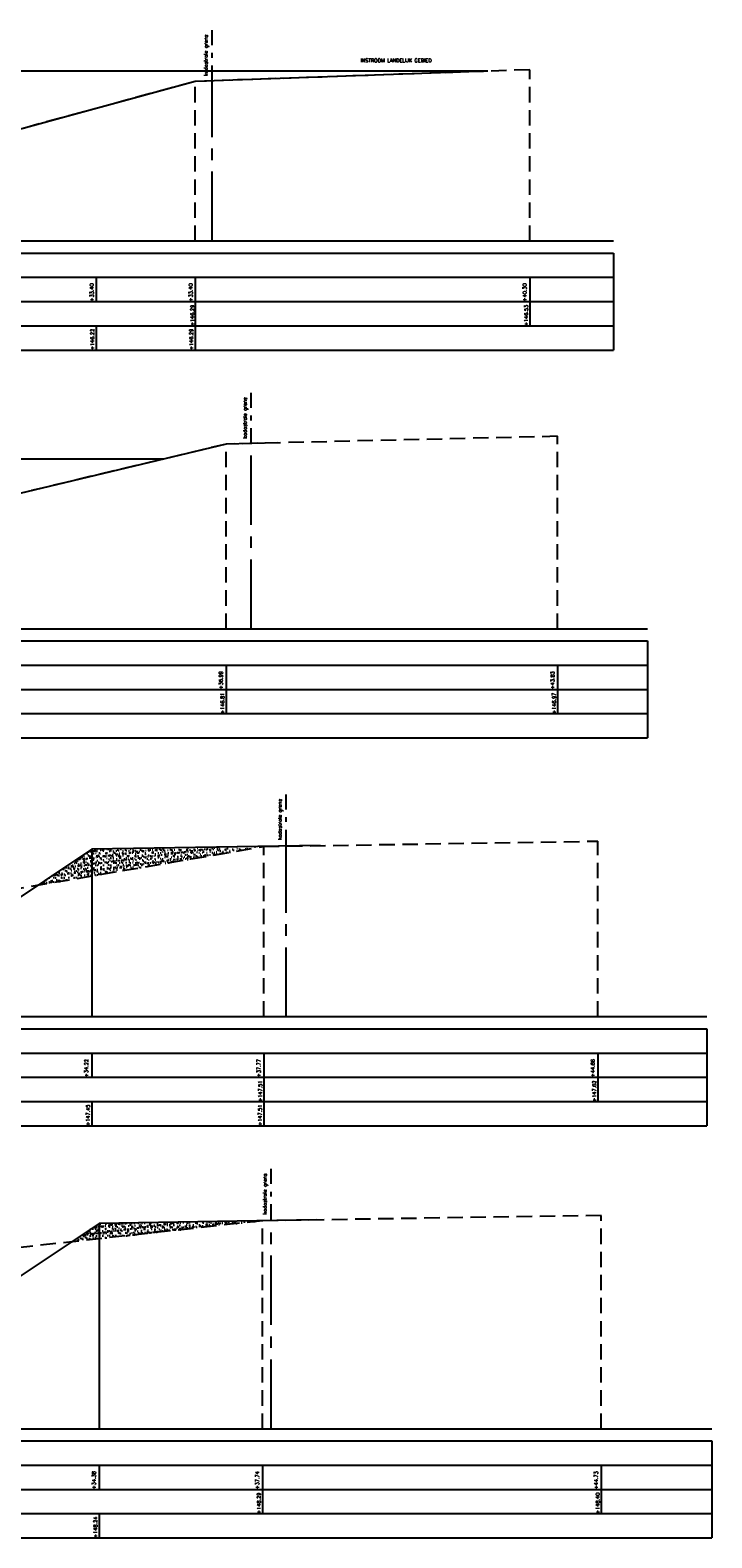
# Model space of a CAD drawing. Header units: metres. Extents: x -32 to 40, y -72 to 118.
# Tile 13 of 25: x 9 to 23, y -30 to 1. Entities that reach past the tile are written whole.
import ezdxf

# ---------------------------------------------------------------- set-up
doc = ezdxf.new("R2010")
doc.units = ezdxf.units.M
for name, pattern in [('1-200 CENTER', [4.28625, 2.8575, -0.47625, 0.47625, -0.47625]), ('1-200 DASHDOT', [2.54, 1.27, -0.635, 0, -0.635]), ('1-200 HIDDEN', [0.9525, 0.635, -0.3175])]:
    doc.linetypes.add(name, pattern=pattern)
for name, color, linetype in [('PH-BEST-BEBOUWING', 1, 'Continuous'), ('PH-BEST-KADASTRALE-GRENS', 240, '1-200 CENTER'), ('PH-BESTAAND', 253, '1-200 HIDDEN'), ('PH-NIEUW-WEGAS', 2, '1-200 DASHDOT'), ('PH-ONTWERP-WATERBERGING', 6, 'Continuous'), ('PH100', 7, 'Continuous')]:
    doc.layers.add(name, color=color, linetype=linetype)
doc.styles.add('ROMANS', font='romans.shx')

msp = doc.modelspace()

# ---------------------------------------------------------------- hatches: boundary and pattern name
at = {"layer": 'PH-ONTWERP-WATERBERGING'}
h = msp.add_hatch(dxfattribs=at)
h.set_pattern_fill('AR-SAND', color=256, scale=0.002)
h.paths.add_polyline_path([(10.034, -16.261), (8.923, -17.002), (10.034, -16.812)])
h = msp.add_hatch(dxfattribs=at)
h.set_pattern_fill('AR-SAND', color=256, scale=0.002)
h.paths.add_polyline_path([(13.584, -16.205), (10.034, -16.261), (10.034, -16.812)])
h = msp.add_hatch(dxfattribs=at)
h.set_pattern_fill('AR-SAND', color=256, scale=0.002)
h.paths.add_polyline_path([(13.554, -23.925), (10.189, -23.978), (10.189, -24.296)])
h = msp.add_hatch(dxfattribs=at)
h.set_pattern_fill('AR-SAND', color=256, scale=0.002)
h.paths.add_polyline_path([(10.189, -23.978), (9.618, -24.358), (10.189, -24.296)])

# ---------------------------------------------------------------- linework, layer by layer
at = {"layer": 'PH-BEST-KADASTRALE-GRENS', "ltscale": 0.5}
for p, q in [((12.517, -3.715), (12.517, -0.413)), ((13.324, -11.715), (13.324, -7.893)), ((14.044, -19.715), (14.044, -16.197)), ((13.734, -28.215), (13.734, -23.922))]:
    msp.add_line(p, q, dxfattribs=at)
at = {"layer": 'PH-BESTAAND', "ltscale": 0.5}
for p, q in [((19.067, -0.185), (12.167, -0.425)), ((19.067, -3.715), (19.067, -0.185)), ((12.167, -0.425), (7.917, -1.585)), ((12.167, -3.715), (12.167, -0.425)), ((19.644, -7.745), (12.804, -7.905)), ((19.644, -11.715), (19.644, -7.745)), ((12.804, -7.905), (7.204, -9.245)), ((12.804, -11.715), (12.804, -7.905)), ((13.584, -16.205), (20.474, -16.095)), ((20.474, -19.715), (20.474, -16.095)), ((7.854, -17.185), (13.584, -16.205)), ((13.584, -19.715), (13.584, -16.205)), ((13.554, -23.925), (7.564, -24.585)), ((20.544, -23.815), (13.554, -23.925)), ((13.554, -28.215), (13.554, -23.925)), ((20.544, -28.215), (20.544, -23.815))]:
    msp.add_line(p, q, dxfattribs=at)
at = {"layer": 'PH-NIEUW-WEGAS', "ltscale": 0.25}
for p, q in [((12.517, -0.413), (12.517, 0.632)), ((13.324, -7.893), (13.324, -6.848)), ((14.044, -16.176), (14.044, -15.131)), ((13.734, -23.901), (13.734, -22.856))]:
    msp.add_line(p, q, dxfattribs=at)
at = {"layer": 'PH-ONTWERP-WATERBERGING'}
for p, q in [((18.205, -0.215), (12.167, -0.425)), ((12.167, -0.425), (7.441, -1.715)), ((12.804, -7.905), (5.24, -9.715)), ((13.867, -7.88), (12.804, -7.905)), ((10.034, -16.261), (6.354, -18.715)), ((14.746, -16.186), (10.034, -16.261)), ((10.034, -16.261), (10.034, -19.715)), ((14.665, -23.907), (10.189, -23.978)), ((10.189, -23.978), (5.334, -27.215)), ((10.189, -23.978), (10.189, -28.215))]:
    msp.add_line(p, q, dxfattribs=at)
at = {"layer": 'PH100', "color": 4, "linetype": 'Continuous'}
for p, q in [((18.205, -0.215), (-11.27, -0.215)), ((11.508, -8.215), (-15.624, -8.215))]:
    msp.add_line(p, q, dxfattribs=at)
at = {"layer": 'PH100', "color": 5, "linetype": 'Continuous'}
for p, q in [((-31.711, -3.715), (20.797, -3.715)), ((-31.711, -11.715), (21.496, -11.715)), ((-31.711, -19.715), (22.721, -19.715)), ((-31.711, -28.215), (22.824, -28.215))]:
    msp.add_line(p, q, dxfattribs=at)
at = {"layer": 'PH100'}
for p, q in [((-27, -3.965), (20.797, -3.965)), ((20.797, -3.965), (20.797, -5.965)), ((-27, -4.465), (20.797, -4.465)), ((10.126, -4.465), (10.126, -4.965)), ((12.167, -4.465), (12.167, -5.965)), ((19.067, -4.465), (19.067, -5.465)), ((-27, -4.965), (20.797, -4.965)), ((-27, -5.465), (20.797, -5.465)), ((10.126, -5.465), (10.126, -5.965)), ((-27, -5.965), (20.797, -5.965)), ((-27, -11.965), (21.496, -11.965)), ((21.496, -11.965), (21.496, -13.965)), ((-27, -12.465), (21.496, -12.465)), ((12.804, -12.465), (12.804, -13.465)), ((19.644, -12.465), (19.644, -13.465)), ((-27, -12.965), (21.496, -12.965)), ((-27, -13.465), (21.496, -13.465)), ((-27, -13.965), (21.496, -13.965)), ((-27, -19.965), (22.721, -19.965)), ((22.721, -19.965), (22.721, -21.965)), ((-27, -20.465), (22.721, -20.465)), ((10.034, -20.465), (10.034, -20.965)), ((13.584, -20.465), (13.584, -21.465)), ((20.474, -20.465), (20.474, -21.465)), ((-27, -20.965), (22.721, -20.965)), ((-27, -21.465), (22.721, -21.465)), ((10.034, -21.465), (10.034, -21.965)), ((13.584, -21.465), (13.584, -21.965)), ((-27, -21.965), (22.721, -21.965)), ((-27, -28.465), (22.824, -28.465)), ((22.824, -28.465), (22.824, -30.465)), ((-27, -28.965), (22.824, -28.965)), ((10.189, -28.965), (10.189, -29.465)), ((13.554, -28.965), (13.554, -29.965)), ((20.544, -28.965), (20.544, -29.965)), ((-27, -29.465), (22.824, -29.465)), ((-27, -29.965), (22.824, -29.965)), ((10.189, -29.965), (10.189, -30.465)), ((-27, -30.465), (22.824, -30.465))]:
    msp.add_line(p, q, dxfattribs=at)

# ---------------------------------------------------------------- texts
at = {"layer": 'PH-BEST-BEBOUWING', "color": 2, "char_height": 0.075, "width": 1.8344, "attachment_point": 7, "rotation": 90, "style": 'ROMANS'}
for insert in [(12.449, -0.307), (13.256, -7.787), (13.976, -16.07), (13.666, -23.795)]:
    msp.add_mtext('kadastrale grens', dxfattribs=dict(at, insert=insert))
at = {"layer": 'PH100', "color": 2, "linetype": 'Continuous', "style": 'ROMANS'}
msp.add_text('INSTROOM LANDELIJK GEBIED', height=0.075, dxfattribs=at).set_placement((15.579, -0.03))
for s, p in [('+33.40', (10.072, -4.963)), ('+33.40', (12.113, -4.963)), ('+40.30', (18.999, -4.963)), ('+36.99', (12.735, -12.963)), ('+43.83', (19.575, -12.963)), ('+34.22', (9.96, -20.963)), ('+37.77', (13.515, -20.963)), ('+44.66', (20.405, -20.963)), ('+34.38', (10.115, -29.463)), ('+37.74', (13.485, -29.463)), ('+44.73', (20.475, -29.463))]:
    msp.add_text(s, height=0.075, rotation=90, dxfattribs=at).set_placement(p)
at = {"layer": 'PH100', "color": 8, "linetype": 'Continuous', "style": 'ROMANS'}
for s, p in [('+146.29', (12.146, -5.47)), ('+146.53', (19.032, -5.47)), ('+146.81', (12.768, -13.47)), ('+146.97', (19.608, -13.47)), ('+147.51', (13.548, -21.47)), ('+147.62', (20.438, -21.47)), ('+148.29', (13.518, -29.97)), ('+148.40', (20.508, -29.97))]:
    msp.add_text(s, height=0.075, rotation=90, dxfattribs=at).set_placement(p)
at = {"layer": 'PH100', "color": 6, "linetype": 'Continuous', "style": 'ROMANS'}
for s, p in [('+146.22', (10.084, -5.965)), ('+146.29', (12.125, -5.965)), ('+147.45', (9.992, -21.965)), ('+147.51', (13.542, -21.965)), ('+148.24', (10.148, -30.465))]:
    msp.add_text(s, height=0.075, rotation=90, dxfattribs=at).set_placement(p)

doc.saveas('drawing.dxf')
